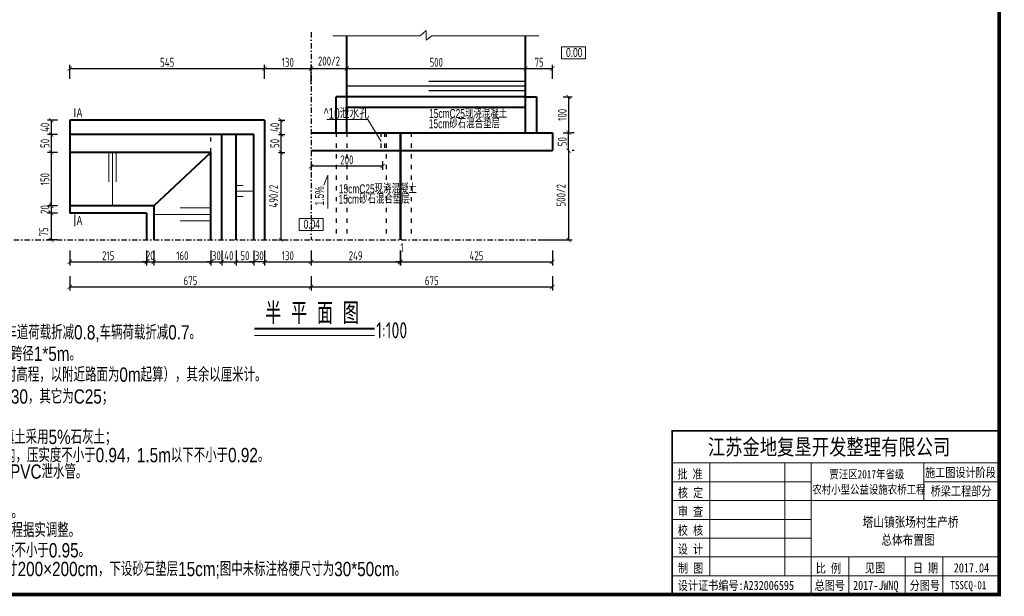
# Model space of a CAD drawing. Header units: inches. Extents: x 97745 to 142261, y 62673 to 100665.
# Tile 64 of 148: x 105162 to 107915, y 85965 to 87578. Entities that reach past the tile are written whole.
import ezdxf

# ---------------------------------------------------------------- set-up
doc = ezdxf.new("R2010")
doc.units = ezdxf.units.IN
doc.header["$MEASUREMENT"] = 0
doc.linetypes.add('ACAD_ISO03W100', pattern=[30, 12, -18])
doc.linetypes.add('DASHDOTX2', pattern=[2, 1, -0.5, 0, -0.5])
doc.layers.get('0').update_dxf_attribs({"lineweight": 15})
for name, color, linetype in [('1', 7, 'Continuous'), ('轴线', 3, 'DASHDOTX2'), ('配筋2', 2, 'Continuous')]:
    doc.layers.add(name, color=color, linetype=linetype)
for name, color, linetype, lineweight in [('BM1', 7, 'Continuous', 15), ('文字', 7, 'Continuous', 20), ('虚线', 2, 'ACAD_ISO03W100', 25), ('轮廓线', 1, 'Continuous', 40)]:
    doc.layers.add(name, color=color, linetype=linetype, lineweight=lineweight)
doc.styles.add('hz-e', font='hztxt_e.shx', dxfattribs={"width": 0.8, "height": 330, "bigfont": 'hztxt.shx'})
doc.styles.add('HZTXT', font='tssdeng.shx', dxfattribs={"width": 0.75, "bigfont": 'hztxt.shx'})
doc.styles.get("Standard").update_dxf_attribs({"font": 'hztxt_e.shx', "width": 0.7, "bigfont": 'hztxt.shx'})
doc.styles.add('图框', font='SIMFANG.TTF', dxfattribs={"width": 0.8, "height": 4})
doc.dimstyles.new('3', dxfattribs={"dimtxt": 25, "dimasz": 12, "dimexe": 10, "dimexo": 30, "dimgap": 5, "dimtad": 1, "dimdec": 0, "dimzin": 0, "dimdsep": 46, "dimtxsty": 'HZTXT', "dimblk": 'ARCHTICK', "dimcen": 0, "dimclrt": 7, "dimazin": 2, "dimtfac": 1, "dimtdec": 0, "dimtix": 1, "dimtmove": 2, "dimatfit": 3, "dimfxl": 250, "dimtolj": 1, "dimtzin": 0, "dimarcsym": 0})

# ---------------------------------------------------------------- blocks, each defined once
blk = doc.blocks.new('_ArchTick')
at = {"color": 0, "linetype": 'ByBlock', "const_width": 0.15}
blk.add_lwpolyline([(-0.5, -0.5), (0.5, 0.5)], dxfattribs=at)
blk = doc.blocks.new('*D202')
at = {"color": 0, "lineweight": -2, "transparency": 16777216}
for p, q in [((105301.8, 87411.7), (105301.8, 87450.9)), ((105301.8, 87440.9), (105846.8, 87440.9)), ((105846.8, 87411.7), (105846.8, 87450.9))]:
    blk.add_line(p, q, dxfattribs=at)
at = {"color": 0, "lineweight": -2, "transparency": 16777216, "xscale": 12, "yscale": 12, "zscale": 12, "rotation": 180}
blk.add_blockref('_ArchTick', (105301.8, 87440.9), dxfattribs=at)
at = {"color": 0, "lineweight": -2, "transparency": 16777216, "xscale": 12, "yscale": 12, "zscale": 12}
blk.add_blockref('_ArchTick', (105846.8, 87440.9), dxfattribs=at)
at = {"color": 7, "transparency": 16777216, "insert": (105574.3, 87458.4), "char_height": 25, "attachment_point": 5, "style": 'HZTXT'}
blk.add_mtext('\\A1;545', dxfattribs=at)
blk = doc.blocks.new('*D203')
at = {"color": 0, "lineweight": -2, "transparency": 16777216}
for p, q in [((105976.8, 87411.7), (105976.8, 87450.9)), ((105976.8, 87440.9), (106076.8, 87440.9)), ((106076.8, 87411.7), (106076.8, 87450.9))]:
    blk.add_line(p, q, dxfattribs=at)
at = {"color": 0, "lineweight": -2, "transparency": 16777216, "xscale": 12, "yscale": 12, "zscale": 12, "rotation": 180}
blk.add_blockref('_ArchTick', (105976.8, 87440.9), dxfattribs=at)
at = {"color": 0, "lineweight": -2, "transparency": 16777216, "xscale": 12, "yscale": 12, "zscale": 12}
blk.add_blockref('_ArchTick', (106076.8, 87440.9), dxfattribs=at)
at = {"color": 7, "transparency": 16777216, "insert": (106026.8, 87461.8), "char_height": 25, "attachment_point": 5, "style": 'HZTXT'}
blk.add_mtext('\\A1;200/2', dxfattribs=at)
blk = doc.blocks.new('*D204')
at = {"color": 0, "lineweight": -2, "transparency": 16777216}
for p, q in [((106076.8, 87411.7), (106076.8, 87450.9)), ((106076.8, 87440.9), (106576.8, 87440.9)), ((106576.8, 87411.7), (106576.8, 87450.9))]:
    blk.add_line(p, q, dxfattribs=at)
at = {"color": 0, "lineweight": -2, "transparency": 16777216, "xscale": 12, "yscale": 12, "zscale": 12, "rotation": 180}
blk.add_blockref('_ArchTick', (106076.8, 87440.9), dxfattribs=at)
at = {"color": 0, "lineweight": -2, "transparency": 16777216, "xscale": 12, "yscale": 12, "zscale": 12}
blk.add_blockref('_ArchTick', (106576.8, 87440.9), dxfattribs=at)
at = {"color": 7, "transparency": 16777216, "insert": (106326.8, 87458.4), "char_height": 25, "attachment_point": 5, "style": 'HZTXT'}
blk.add_mtext('\\A1;500', dxfattribs=at)
blk = doc.blocks.new('*D205')
at = {"color": 0, "lineweight": -2}
for p, q in [((105301.8, 86931.5), (105301.8, 86889.8)), ((105516.8, 86931.5), (105516.8, 86889.8)), ((105301.8, 86899.8), (105516.8, 86899.8))]:
    blk.add_line(p, q, dxfattribs=at)
at = {"color": 0, "lineweight": -2, "xscale": 12, "yscale": 12, "zscale": 12, "rotation": 180}
blk.add_blockref('_ArchTick', (105301.8, 86899.8), dxfattribs=at)
at = {"color": 0, "lineweight": -2, "xscale": 12, "yscale": 12, "zscale": 12}
blk.add_blockref('_ArchTick', (105516.8, 86899.8), dxfattribs=at)
at = {"color": 7, "insert": (105409.3, 86917.3), "char_height": 25, "attachment_point": 5, "style": 'HZTXT'}
blk.add_mtext('\\A1;215', dxfattribs=at)
blk = doc.blocks.new('*D206')
at = {"color": 0, "lineweight": -2}
for p, q in [((105516.8, 86931.5), (105516.8, 86889.8)), ((105536.8, 86931.5), (105536.8, 86889.8)), ((105516.8, 86899.8), (105504.8, 86899.8)), ((105516.8, 86899.8), (105536.8, 86899.8)), ((105536.8, 86899.8), (105548.8, 86899.8))]:
    blk.add_line(p, q, dxfattribs=at)
at = {"color": 0, "lineweight": -2, "xscale": 12, "yscale": 12, "zscale": 12}
blk.add_blockref('_ArchTick', (105516.8, 86899.8), dxfattribs=at)
at = {"color": 0, "lineweight": -2, "xscale": 12, "yscale": 12, "zscale": 12, "rotation": 180}
blk.add_blockref('_ArchTick', (105536.8, 86899.8), dxfattribs=at)
at = {"color": 7, "insert": (105526.8, 86917.3), "char_height": 25, "attachment_point": 5, "style": 'HZTXT'}
blk.add_mtext('\\A1;20', dxfattribs=at)
blk = doc.blocks.new('*D207')
at = {"color": 0, "lineweight": -2}
for p, q in [((105536.8, 86931.5), (105536.8, 86889.8)), ((105696.8, 86931.5), (105696.8, 86889.8)), ((105536.8, 86899.8), (105696.8, 86899.8))]:
    blk.add_line(p, q, dxfattribs=at)
at = {"color": 0, "lineweight": -2, "xscale": 12, "yscale": 12, "zscale": 12, "rotation": 180}
blk.add_blockref('_ArchTick', (105536.8, 86899.8), dxfattribs=at)
at = {"color": 0, "lineweight": -2, "xscale": 12, "yscale": 12, "zscale": 12}
blk.add_blockref('_ArchTick', (105696.8, 86899.8), dxfattribs=at)
at = {"color": 7, "insert": (105616.8, 86917.3), "char_height": 25, "attachment_point": 5, "style": 'HZTXT'}
blk.add_mtext('\\A1;160', dxfattribs=at)
blk = doc.blocks.new('*D228')
at = {"color": 0, "lineweight": -2, "transparency": 16777216}
for p, q in [((105696.8, 86931.5), (105696.8, 86889.8)), ((105726.8, 86931.5), (105726.8, 86889.8)), ((105696.8, 86899.8), (105684.8, 86899.8)), ((105696.8, 86899.8), (105726.8, 86899.8)), ((105726.8, 86899.8), (105738.8, 86899.8))]:
    blk.add_line(p, q, dxfattribs=at)
at = {"color": 0, "lineweight": -2, "transparency": 16777216, "xscale": 12, "yscale": 12, "zscale": 12}
blk.add_blockref('_ArchTick', (105696.8, 86899.8), dxfattribs=at)
at = {"color": 0, "lineweight": -2, "transparency": 16777216, "xscale": 12, "yscale": 12, "zscale": 12, "rotation": 180}
blk.add_blockref('_ArchTick', (105726.8, 86899.8), dxfattribs=at)
at = {"color": 7, "transparency": 16777216, "insert": (105711.8, 86917.3), "char_height": 25, "attachment_point": 5, "style": 'HZTXT'}
blk.add_mtext('\\A1;30', dxfattribs=at)
blk = doc.blocks.new('*D208')
at = {"color": 0, "lineweight": -2, "transparency": 16777216}
for p, q in [((105726.8, 86931.5), (105726.8, 86889.8)), ((105766.8, 86931.5), (105766.8, 86889.8)), ((105726.8, 86899.8), (105766.8, 86899.8))]:
    blk.add_line(p, q, dxfattribs=at)
at = {"color": 0, "lineweight": -2, "transparency": 16777216, "xscale": 12, "yscale": 12, "zscale": 12, "rotation": 180}
blk.add_blockref('_ArchTick', (105726.8, 86899.8), dxfattribs=at)
at = {"color": 0, "lineweight": -2, "transparency": 16777216, "xscale": 12, "yscale": 12, "zscale": 12}
blk.add_blockref('_ArchTick', (105766.8, 86899.8), dxfattribs=at)
at = {"color": 7, "transparency": 16777216, "insert": (105746.8, 86917.3), "char_height": 25, "attachment_point": 5, "style": 'HZTXT'}
blk.add_mtext('\\A1;40', dxfattribs=at)
blk = doc.blocks.new('*D229')
at = {"color": 0, "lineweight": -2, "transparency": 16777216}
for p, q in [((105766.8, 86931.5), (105766.8, 86889.8)), ((105816.8, 86931.5), (105816.8, 86889.8)), ((105766.8, 86899.8), (105816.8, 86899.8))]:
    blk.add_line(p, q, dxfattribs=at)
at = {"color": 0, "lineweight": -2, "transparency": 16777216, "xscale": 12, "yscale": 12, "zscale": 12, "rotation": 180}
blk.add_blockref('_ArchTick', (105766.8, 86899.8), dxfattribs=at)
at = {"color": 0, "lineweight": -2, "transparency": 16777216, "xscale": 12, "yscale": 12, "zscale": 12}
blk.add_blockref('_ArchTick', (105816.8, 86899.8), dxfattribs=at)
at = {"color": 7, "transparency": 16777216, "insert": (105791.8, 86917.3), "char_height": 25, "attachment_point": 5, "style": 'HZTXT'}
blk.add_mtext('\\A1;50', dxfattribs=at)
blk = doc.blocks.new('*D230')
at = {"color": 0, "lineweight": -2, "transparency": 16777216}
for p, q in [((106225.8, 86931.5), (106225.8, 86889.8)), ((106226.8, 86931.5), (106226.8, 86889.8)), ((106225.8, 86899.8), (106213.8, 86899.8)), ((106225.8, 86899.8), (106226.8, 86899.8)), ((106226.8, 86899.8), (106238.8, 86899.8))]:
    blk.add_line(p, q, dxfattribs=at)
at = {"color": 0, "lineweight": -2, "transparency": 16777216, "xscale": 12, "yscale": 12, "zscale": 12}
blk.add_blockref('_ArchTick', (106225.8, 86899.8), dxfattribs=at)
at = {"color": 0, "lineweight": -2, "transparency": 16777216, "xscale": 12, "yscale": 12, "zscale": 12, "rotation": 180}
blk.add_blockref('_ArchTick', (106226.8, 86899.8), dxfattribs=at)
at = {"color": 7, "transparency": 16777216, "insert": (106231.2, 86940.1), "char_height": 25, "attachment_point": 5, "style": 'HZTXT'}
blk.add_mtext('\\A1;1', dxfattribs=at)
blk = doc.blocks.new('*D231')
at = {"color": 0, "lineweight": -2, "transparency": 16777216}
for p, q in [((106226.8, 86931.5), (106226.8, 86889.8)), ((106651.8, 86931.5), (106651.8, 86889.8)), ((106226.8, 86899.8), (106651.8, 86899.8))]:
    blk.add_line(p, q, dxfattribs=at)
at = {"color": 0, "lineweight": -2, "transparency": 16777216, "xscale": 12, "yscale": 12, "zscale": 12, "rotation": 180}
blk.add_blockref('_ArchTick', (106226.8, 86899.8), dxfattribs=at)
at = {"color": 0, "lineweight": -2, "transparency": 16777216, "xscale": 12, "yscale": 12, "zscale": 12}
blk.add_blockref('_ArchTick', (106651.8, 86899.8), dxfattribs=at)
at = {"color": 7, "transparency": 16777216, "insert": (106439.3, 86917.3), "char_height": 25, "attachment_point": 5, "style": 'HZTXT'}
blk.add_mtext('\\A1;425', dxfattribs=at)
blk = doc.blocks.new('*D209')
at = {"color": 0, "lineweight": -2, "transparency": 16777216}
for p, q in [((105301.8, 86859.8), (105301.8, 86819.9)), ((105976.8, 86859.8), (105976.8, 86819.9)), ((105301.8, 86829.9), (105976.8, 86829.9))]:
    blk.add_line(p, q, dxfattribs=at)
at = {"color": 0, "lineweight": -2, "transparency": 16777216, "xscale": 12, "yscale": 12, "zscale": 12, "rotation": 180}
blk.add_blockref('_ArchTick', (105301.8, 86829.9), dxfattribs=at)
at = {"color": 0, "lineweight": -2, "transparency": 16777216, "xscale": 12, "yscale": 12, "zscale": 12}
blk.add_blockref('_ArchTick', (105976.8, 86829.9), dxfattribs=at)
at = {"color": 7, "transparency": 16777216, "insert": (105639.3, 86847.4), "char_height": 25, "attachment_point": 5, "style": 'HZTXT'}
blk.add_mtext('\\A1;675', dxfattribs=at)
blk = doc.blocks.new('*D210')
at = {"color": 0, "lineweight": -2, "transparency": 16777216}
for p, q in [((105976.8, 86859.8), (105976.8, 86819.9)), ((106651.8, 86859.8), (106651.8, 86819.9)), ((105976.8, 86829.9), (106651.8, 86829.9))]:
    blk.add_line(p, q, dxfattribs=at)
at = {"color": 0, "lineweight": -2, "transparency": 16777216, "xscale": 12, "yscale": 12, "zscale": 12, "rotation": 180}
blk.add_blockref('_ArchTick', (105976.8, 86829.9), dxfattribs=at)
at = {"color": 0, "lineweight": -2, "transparency": 16777216, "xscale": 12, "yscale": 12, "zscale": 12}
blk.add_blockref('_ArchTick', (106651.8, 86829.9), dxfattribs=at)
at = {"color": 7, "transparency": 16777216, "insert": (106314.3, 86847.4), "char_height": 25, "attachment_point": 5, "style": 'HZTXT'}
blk.add_mtext('\\A1;675', dxfattribs=at)
blk = doc.blocks.new('*D211')
at = {"color": 0, "lineweight": -2, "transparency": 16777216}
for p, q in [((105267.2, 87056.5), (105240, 87056.5)), ((105250, 87056.5), (105250, 87068.5)), ((105250, 87056.5), (105250, 87036.5)), ((105267.2, 87036.5), (105240, 87036.5)), ((105250, 87036.5), (105250, 87024.5))]:
    blk.add_line(p, q, dxfattribs=at)
at = {"color": 0, "lineweight": -2, "transparency": 16777216, "xscale": 12, "yscale": 12, "zscale": 12}
for p, rotation in [((105250, 87056.5), 270), ((105250, 87036.5), 90)]:
    blk.add_blockref('_ArchTick', p, dxfattribs=dict(at, rotation=rotation))
at = {"color": 7, "transparency": 16777216, "insert": (105232.5, 87046.5), "char_height": 25, "attachment_point": 5, "rotation": 90, "style": 'HZTXT'}
blk.add_mtext('\\A1;20', dxfattribs=at)
blk = doc.blocks.new('*D212')
at = {"color": 0, "lineweight": -2, "transparency": 16777216}
for p, q in [((105267.2, 87036.5), (105240, 87036.5)), ((105250, 87036.5), (105250, 86961.5)), ((105267.2, 86961.5), (105240, 86961.5))]:
    blk.add_line(p, q, dxfattribs=at)
at = {"color": 0, "lineweight": -2, "transparency": 16777216, "xscale": 12, "yscale": 12, "zscale": 12}
for p, rotation in [((105250, 87036.5), 90), ((105250, 86961.5), 270)]:
    blk.add_blockref('_ArchTick', p, dxfattribs=dict(at, rotation=rotation))
at = {"color": 7, "transparency": 16777216, "insert": (105229, 86984), "char_height": 25, "attachment_point": 5, "rotation": 90, "style": 'HZTXT'}
blk.add_mtext('\\A1;75', dxfattribs=at)
blk = doc.blocks.new('*D213')
at = {"color": 0, "lineweight": -2, "transparency": 16777216}
for p, q in [((106696.8, 87211.5), (106696.8, 87261.5)), ((106712.9, 87261.5), (106706.8, 87261.5)), ((106712.9, 87211.5), (106706.8, 87211.5))]:
    blk.add_line(p, q, dxfattribs=at)
at = {"color": 0, "lineweight": -2, "transparency": 16777216, "xscale": 12, "yscale": 12, "zscale": 12}
for p, rotation in [((106696.8, 87261.5), 90), ((106696.8, 87211.5), 270)]:
    blk.add_blockref('_ArchTick', p, dxfattribs=dict(at, rotation=rotation))
at = {"color": 7, "transparency": 16777216, "insert": (106679.3, 87236.5), "char_height": 25, "attachment_point": 5, "rotation": 90, "style": 'HZTXT'}
blk.add_mtext('\\A1;50', dxfattribs=at)
blk = doc.blocks.new('*D214')
at = {"color": 0, "lineweight": -2, "transparency": 16777216}
for p, q in [((105885.4, 87206.5), (105902.9, 87206.5)), ((105892.9, 86961.5), (105892.9, 87206.5)), ((105885.4, 86961.5), (105902.9, 86961.5))]:
    blk.add_line(p, q, dxfattribs=at)
at = {"color": 0, "lineweight": -2, "transparency": 16777216, "xscale": 12, "yscale": 12, "zscale": 12}
for p, rotation in [((105892.9, 87206.5), 90), ((105892.9, 86961.5), 270)]:
    blk.add_blockref('_ArchTick', p, dxfattribs=dict(at, rotation=rotation))
at = {"color": 7, "transparency": 16777216, "insert": (105872, 87084), "char_height": 25, "attachment_point": 5, "rotation": 90, "style": 'HZTXT'}
blk.add_mtext('\\A1;490/2', dxfattribs=at)
blk = doc.blocks.new('*D215')
at = {"color": 0, "lineweight": -2, "transparency": 16777216}
for p, q in [((105885.4, 87256.5), (105902.9, 87256.5)), ((105892.9, 87206.5), (105892.9, 87256.5)), ((105885.4, 87206.5), (105902.9, 87206.5))]:
    blk.add_line(p, q, dxfattribs=at)
at = {"color": 0, "lineweight": -2, "transparency": 16777216, "xscale": 12, "yscale": 12, "zscale": 12}
for p, rotation in [((105892.9, 87256.5), 90), ((105892.9, 87206.5), 270)]:
    blk.add_blockref('_ArchTick', p, dxfattribs=dict(at, rotation=rotation))
at = {"color": 7, "transparency": 16777216, "insert": (105875.4, 87231.5), "char_height": 25, "attachment_point": 5, "rotation": 90, "style": 'HZTXT'}
blk.add_mtext('\\A1;50', dxfattribs=at)
blk = doc.blocks.new('*D216')
at = {"color": 0, "lineweight": -2, "transparency": 16777216}
for p, q in [((105885.4, 87296.5), (105902.9, 87296.5)), ((105892.9, 87256.5), (105892.9, 87296.5)), ((105885.4, 87256.5), (105902.9, 87256.5))]:
    blk.add_line(p, q, dxfattribs=at)
at = {"color": 0, "lineweight": -2, "transparency": 16777216, "xscale": 12, "yscale": 12, "zscale": 12}
for p, rotation in [((105892.9, 87296.5), 90), ((105892.9, 87256.5), 270)]:
    blk.add_blockref('_ArchTick', p, dxfattribs=dict(at, rotation=rotation))
at = {"color": 7, "transparency": 16777216, "insert": (105875.4, 87276.5), "char_height": 25, "attachment_point": 5, "rotation": 90, "style": 'HZTXT'}
blk.add_mtext('\\A1;40', dxfattribs=at)
blk = doc.blocks.new('*D217')
at = {"color": 0, "lineweight": -2, "transparency": 16777216}
for p, q in [((106696.8, 87211.5), (106696.8, 86961.5)), ((106712.9, 87211.5), (106706.8, 87211.5)), ((106612.9, 86961.5), (106706.8, 86961.5))]:
    blk.add_line(p, q, dxfattribs=at)
at = {"color": 0, "lineweight": -2, "transparency": 16777216, "xscale": 12, "yscale": 12, "zscale": 12}
for p, rotation in [((106696.8, 87211.5), 90), ((106696.8, 86961.5), 270)]:
    blk.add_blockref('_ArchTick', p, dxfattribs=dict(at, rotation=rotation))
at = {"color": 7, "transparency": 16777216, "insert": (106675.9, 87086.5), "char_height": 25, "attachment_point": 5, "rotation": 90, "style": 'HZTXT'}
blk.add_mtext('\\A1;500/2', dxfattribs=at)
blk = doc.blocks.new('*D218')
at = {"color": 0, "lineweight": -2, "transparency": 16777216}
for p, q in [((106576.8, 87411.7), (106576.8, 87450.9)), ((106576.8, 87440.9), (106651.8, 87440.9)), ((106651.8, 87411.7), (106651.8, 87450.9))]:
    blk.add_line(p, q, dxfattribs=at)
at = {"color": 0, "lineweight": -2, "transparency": 16777216, "xscale": 12, "yscale": 12, "zscale": 12, "rotation": 180}
blk.add_blockref('_ArchTick', (106576.8, 87440.9), dxfattribs=at)
at = {"color": 0, "lineweight": -2, "transparency": 16777216, "xscale": 12, "yscale": 12, "zscale": 12}
blk.add_blockref('_ArchTick', (106651.8, 87440.9), dxfattribs=at)
at = {"color": 7, "transparency": 16777216, "insert": (106614.3, 87458.4), "char_height": 25, "attachment_point": 5, "style": 'HZTXT'}
blk.add_mtext('\\A1;75', dxfattribs=at)
blk = doc.blocks.new('*D156')
at = {"color": 0, "lineweight": -2, "transparency": 16777216}
for p, q in [((105976.8, 87181.5), (105976.8, 87157.9)), ((106176.8, 87181.5), (106176.8, 87157.9)), ((106176.8, 87167.9), (105976.8, 87167.9))]:
    blk.add_line(p, q, dxfattribs=at)
at = {"color": 0, "lineweight": -2, "transparency": 16777216, "xscale": 12, "yscale": 12, "zscale": 12, "rotation": 180}
blk.add_blockref('_ArchTick', (105976.8, 87167.9), dxfattribs=at)
at = {"color": 0, "lineweight": -2, "transparency": 16777216, "xscale": 12, "yscale": 12, "zscale": 12}
blk.add_blockref('_ArchTick', (106176.8, 87167.9), dxfattribs=at)
at = {"color": 7, "transparency": 16777216, "insert": (106076.8, 87185.4), "char_height": 25, "attachment_point": 5, "style": 'HZTXT'}
blk.add_mtext('\\A1;200', dxfattribs=at)
blk = doc.blocks.new('*D158')
at = {"color": 0, "lineweight": -2, "transparency": 16777216}
for p, q in [((105976.8, 86931.5), (105976.8, 86889.8)), ((106225.8, 86931.5), (106225.8, 86889.8)), ((105976.8, 86899.8), (106225.8, 86899.8))]:
    blk.add_line(p, q, dxfattribs=at)
at = {"color": 0, "lineweight": -2, "transparency": 16777216, "xscale": 12, "yscale": 12, "zscale": 12, "rotation": 180}
blk.add_blockref('_ArchTick', (105976.8, 86899.8), dxfattribs=at)
at = {"color": 0, "lineweight": -2, "transparency": 16777216, "xscale": 12, "yscale": 12, "zscale": 12}
blk.add_blockref('_ArchTick', (106225.8, 86899.8), dxfattribs=at)
at = {"color": 7, "transparency": 16777216, "insert": (106101.3, 86917.3), "char_height": 25, "attachment_point": 5, "style": 'HZTXT'}
blk.add_mtext('\\A1;249', dxfattribs=at)
blk = doc.blocks.new('*D159')
at = {"color": 0, "lineweight": -2, "transparency": 16777216}
for p, q in [((105846.8, 87411.7), (105846.8, 87450.9)), ((105846.8, 87440.9), (105976.8, 87440.9)), ((105976.8, 87398.5), (105976.8, 87450.9))]:
    blk.add_line(p, q, dxfattribs=at)
at = {"color": 0, "lineweight": -2, "transparency": 16777216, "xscale": 12, "yscale": 12, "zscale": 12, "rotation": 180}
blk.add_blockref('_ArchTick', (105846.8, 87440.9), dxfattribs=at)
at = {"color": 0, "lineweight": -2, "transparency": 16777216, "xscale": 12, "yscale": 12, "zscale": 12}
blk.add_blockref('_ArchTick', (105976.8, 87440.9), dxfattribs=at)
at = {"color": 7, "transparency": 16777216, "insert": (105911.8, 87458.4), "char_height": 25, "attachment_point": 5, "style": 'HZTXT'}
blk.add_mtext('\\A1;130', dxfattribs=at)
blk = doc.blocks.new('*D160')
at = {"color": 0, "lineweight": -2, "transparency": 16777216}
for p, q in [((105846.8, 86931.5), (105846.8, 86889.8)), ((105976.8, 86931.5), (105976.8, 86889.8)), ((105846.8, 86899.8), (105976.8, 86899.8))]:
    blk.add_line(p, q, dxfattribs=at)
at = {"color": 0, "lineweight": -2, "transparency": 16777216, "xscale": 12, "yscale": 12, "zscale": 12, "rotation": 180}
blk.add_blockref('_ArchTick', (105846.8, 86899.8), dxfattribs=at)
at = {"color": 0, "lineweight": -2, "transparency": 16777216, "xscale": 12, "yscale": 12, "zscale": 12}
blk.add_blockref('_ArchTick', (105976.8, 86899.8), dxfattribs=at)
at = {"color": 7, "transparency": 16777216, "insert": (105911.8, 86917.3), "char_height": 25, "attachment_point": 5, "style": 'HZTXT'}
blk.add_mtext('\\A1;130', dxfattribs=at)
blk = doc.blocks.new('*D162')
at = {"color": 0, "lineweight": -2, "transparency": 16777216}
for p, q in [((105267.2, 87256.5), (105240, 87256.5)), ((105250, 87256.5), (105250, 87206.5)), ((105267.2, 87206.5), (105240, 87206.5))]:
    blk.add_line(p, q, dxfattribs=at)
at = {"color": 0, "lineweight": -2, "transparency": 16777216, "xscale": 12, "yscale": 12, "zscale": 12}
for p, rotation in [((105250, 87256.5), 90), ((105250, 87206.5), 270)]:
    blk.add_blockref('_ArchTick', p, dxfattribs=dict(at, rotation=rotation))
at = {"color": 7, "transparency": 16777216, "insert": (105232.5, 87231.5), "char_height": 25, "attachment_point": 5, "rotation": 90, "style": 'HZTXT'}
blk.add_mtext('\\A1;50', dxfattribs=at)
blk = doc.blocks.new('*D163')
at = {"color": 0, "lineweight": -2, "transparency": 16777216}
for p, q in [((105267.2, 87296.5), (105240, 87296.5)), ((105250, 87296.5), (105250, 87256.5)), ((105267.2, 87256.5), (105240, 87256.5))]:
    blk.add_line(p, q, dxfattribs=at)
at = {"color": 0, "lineweight": -2, "transparency": 16777216, "xscale": 12, "yscale": 12, "zscale": 12}
for p, rotation in [((105250, 87296.5), 90), ((105250, 87256.5), 270)]:
    blk.add_blockref('_ArchTick', p, dxfattribs=dict(at, rotation=rotation))
at = {"color": 7, "transparency": 16777216, "insert": (105232.5, 87276.5), "char_height": 25, "attachment_point": 5, "rotation": 90, "style": 'HZTXT'}
blk.add_mtext('\\A1;40', dxfattribs=at)
blk = doc.blocks.new('*D172')
at = {"color": 0, "lineweight": -2, "transparency": 16777216}
for p, q in [((105267.2, 87206.5), (105240, 87206.5)), ((105250, 87206.5), (105250, 87056.5)), ((105267.2, 87056.5), (105240, 87056.5))]:
    blk.add_line(p, q, dxfattribs=at)
at = {"color": 0, "lineweight": -2, "transparency": 16777216, "xscale": 12, "yscale": 12, "zscale": 12}
for p, rotation in [((105250, 87206.5), 90), ((105250, 87056.5), 270)]:
    blk.add_blockref('_ArchTick', p, dxfattribs=dict(at, rotation=rotation))
at = {"color": 7, "transparency": 16777216, "insert": (105232.5, 87131.5), "char_height": 25, "attachment_point": 5, "rotation": 90, "style": 'HZTXT'}
blk.add_mtext('\\A1;150', dxfattribs=at)
blk = doc.blocks.new('*D180')
at = {"color": 0, "lineweight": -2, "transparency": 16777216}
for p, q in [((105816.8, 86931.5), (105816.8, 86889.8)), ((105846.8, 86931.5), (105846.8, 86889.8)), ((105816.8, 86899.8), (105804.8, 86899.8)), ((105846.8, 86899.8), (105816.8, 86899.8)), ((105846.8, 86899.8), (105858.8, 86899.8))]:
    blk.add_line(p, q, dxfattribs=at)
at = {"color": 0, "lineweight": -2, "transparency": 16777216, "xscale": 12, "yscale": 12, "zscale": 12}
blk.add_blockref('_ArchTick', (105816.8, 86899.8), dxfattribs=at)
at = {"color": 0, "lineweight": -2, "transparency": 16777216, "xscale": 12, "yscale": 12, "zscale": 12, "rotation": 180}
blk.add_blockref('_ArchTick', (105846.8, 86899.8), dxfattribs=at)
at = {"color": 7, "transparency": 16777216, "insert": (105831.8, 86917.3), "char_height": 25, "attachment_point": 5, "style": 'HZTXT'}
blk.add_mtext('\\A1;30', dxfattribs=at)
blk = doc.blocks.new('*D550')
at = {"color": 0, "lineweight": -2}
for p, q in [((106681.8, 87361.5), (106706.8, 87361.5)), ((106696.8, 87361.5), (106696.8, 87261.5)), ((106681.8, 87261.5), (106706.8, 87261.5))]:
    blk.add_line(p, q, dxfattribs=at)
at = {"color": 0, "lineweight": -2, "xscale": 12, "yscale": 12, "zscale": 12}
for p, rotation in [((106696.8, 87361.5), 90), ((106696.8, 87261.5), 270)]:
    blk.add_blockref('_ArchTick', p, dxfattribs=dict(at, rotation=rotation))
at = {"color": 7, "insert": (106679.3, 87311.5), "char_height": 25, "attachment_point": 5, "rotation": 90, "style": 'HZTXT'}
blk.add_mtext('\\A1;100', dxfattribs=at)

msp = doc.modelspace()

# ---------------------------------------------------------------- linework, layer by layer
for p, q in [((106281.931, 87532.636), (106298.26, 87547.598)), ((106298.26, 87547.598), (106298.26, 87520.23)), ((106037.293, 87532.636), (106281.931, 87532.636)), ((106298.26, 87520.23), (106314.628, 87532.636)), ((106314.628, 87532.636), (106613.32, 87532.636)), ((105315.919, 87305.427), (105315.919, 87328.739)), ((106135.27, 87298.517), (106020.863, 87298.517)), ((106172.362, 87236.491), (106135.27, 87298.517)), ((105411.279, 87206.491), (105411.279, 87124.024)), ((105421.35, 87206.491), (105421.35, 87056.491)), ((105431.421, 87206.491), (105431.421, 87124.024)), ((106023.439, 87142.951), (106012.775, 87114.262)), ((106023.439, 87142.951), (106023.439, 87049.247)), ((105766.826, 87113.313), (105786.826, 87113.313)), ((105766.826, 87098.313), (105816.826, 87098.313)), ((105766.826, 87083.313), (105786.826, 87083.313)), ((105696.826, 87051.674), (105610.941, 87051.674)), ((105315.919, 87000.315), (105315.919, 87032.467)), ((105536.826, 87032.656), (105696.826, 87032.656)), ((105696.826, 87014.712), (105610.941, 87014.712))]:
    msp.add_line(p, q)
at = {"lineweight": -3}
for p, q in [((106576.826, 87404.372), (106305.752, 87404.372)), ((106576.826, 87391.33), (106076.826, 87391.33)), ((106576.826, 87378.91), (106305.752, 87378.91))]:
    msp.add_line(p, q, dxfattribs=at)
at = {"ltscale": 2}
msp.add_line((105818.44, 86694.295), (106154.282, 86694.295), dxfattribs=at)
for points in [[(106677.316, 87501.975), (106744.196, 87501.975), (106744.196, 87468.324), (106677.316, 87468.324)], [(105943.386, 87021.543), (106010.266, 87021.543), (106010.266, 86987.893), (105943.386, 86987.893)]]:
    msp.add_lwpolyline(points, close=True)
at = {"layer": 'BM1', "color": 0, "linetype": 'Continuous'}
for p, q in [((106986.459, 86427.619), (107901.103, 86427.619)), ((106986.459, 86427.619), (106986.459, 85969.546)), ((106986.459, 85969.546), (106986.459, 86427.619)), ((106986.459, 86337.506), (107901.103, 86337.506)), ((107091.59, 86022.112), (107091.59, 86337.506)), ((107301.853, 86337.506), (107301.853, 86022.112)), ((107375.445, 86337.506), (107375.445, 85969.546)), ((107690.84, 86232.375), (107690.84, 86337.506)), ((106986.459, 86284.941), (107375.445, 86284.941)), ((107690.84, 86284.941), (107901.103, 86284.941)), ((106986.459, 86232.375), (107901.103, 86232.375)), ((106986.459, 86179.809), (107375.445, 86179.809)), ((106986.459, 86127.243), (107375.445, 86127.243)), ((106986.459, 86074.678), (107901.103, 86074.678)), ((107480.577, 86074.678), (107480.577, 85969.546)), ((107638.274, 86074.678), (107638.274, 85969.546)), ((107743.406, 86074.678), (107743.406, 86022.112)), ((107743.406, 85969.546), (107743.406, 86074.678)), ((106986.459, 86022.112), (107901.103, 86022.112))]:
    msp.add_line(p, q, dxfattribs=at)
at = {"layer": 'BM1', "color": 0, "linetype": 'Continuous', "const_width": 9.999}
msp.add_lwpolyline([(103876.114, 85969.546), (103876.114, 88839.553), (107901.103, 88839.553), (107901.103, 85969.546)], close=True, dxfattribs=at)
at = {"layer": 'BM1', "color": 0, "linetype": 'Continuous', "const_width": 5.257}
msp.add_lwpolyline([(107901.103, 86427.619), (106986.459, 86427.619), (106986.459, 85969.546)], dxfattribs=at)
at = {"layer": '虚线'}
for p, q in [((105696.826, 87206.491), (105696.826, 87256.491)), ((106046.826, 87261.491), (106046.826, 86961.491)), ((106076.826, 87261.491), (106076.826, 86961.491)), ((106171.826, 87261.491), (106171.826, 87211.491)), ((106181.826, 87261.491), (106181.826, 87211.491)), ((106186.826, 87261.491), (106186.826, 86961.491)), ((106256.826, 87261.491), (106256.826, 86961.491))]:
    msp.add_line(p, q, dxfattribs=at)
at = {"layer": '轮廓线'}
for p, q in [((106076.826, 87261.491), (106076.826, 87532.636)), ((106576.826, 87261.491), (106576.826, 87532.636)), ((106176.826, 87361.491), (106046.826, 87361.491)), ((106046.826, 87261.491), (106046.826, 87361.491)), ((106576.826, 87361.491), (106176.826, 87361.491)), ((106576.826, 87361.491), (106606.826, 87361.491)), ((106606.826, 87361.491), (106606.826, 87261.491)), ((106576.826, 87331.491), (106076.826, 87331.491)), ((105846.826, 87296.491), (105301.826, 87296.491)), ((105301.826, 87296.491), (105301.826, 87036.491)), ((105846.826, 87296.491), (105846.826, 86961.491)), ((105816.826, 87256.491), (105301.826, 87256.491)), ((105726.826, 86961.491), (105726.826, 87256.491)), ((105766.826, 86961.491), (105766.826, 87256.491)), ((105816.826, 86961.491), (105816.826, 87256.491)), ((105977.826, 87261.491), (106225.826, 87261.491)), ((106225.826, 87261.491), (106225.826, 86961.491)), ((106226.826, 87261.491), (106651.826, 87261.491)), ((106226.826, 87261.491), (106226.826, 86961.491)), ((106651.826, 87261.491), (106651.826, 87211.491)), ((105977.826, 87211.491), (106225.826, 87211.491)), ((106226.826, 87211.491), (106651.826, 87211.491)), ((105696.826, 87206.491), (105301.826, 87206.491)), ((105696.826, 87206.491), (105536.826, 87056.491)), ((105696.826, 86961.491), (105696.826, 87206.491)), ((105536.826, 87056.491), (105301.826, 87056.491)), ((105536.826, 87056.491), (105536.826, 86961.491)), ((105516.826, 87036.491), (105301.826, 87036.491)), ((105516.826, 87036.491), (105516.826, 86961.491))]:
    msp.add_line(p, q, dxfattribs=at)
at = {"layer": '轮廓线', "ltscale": 2}
msp.add_line((105818.44, 86713.567), (106154.282, 86713.567), dxfattribs=at)
at = {"layer": '轴线', "ltscale": 15}
for p, q in [((105976.826, 87542.378), (105976.826, 86961.491)), ((105145.316, 86961.491), (106681.394, 86961.491))]:
    msp.add_line(p, q, dxfattribs=at)

# ---------------------------------------------------------------- texts
at = {"width": 0.7}
for s, p in [('0.00', (106689.876, 87473.338)), ('A', (105321.231, 87304.88)), ('15cmC25现浇混凝土', (106306.812, 87302.721)), ('15cm砂石混合垫层', (106306.064, 87274.042)), ('15cmC25现浇混凝土', (106054.428, 87091.821)), ('15cm砂石混合垫层', (106053.681, 87063.141)), ('A', (105321.231, 87003.546)), ('0.04', (105955.946, 86992.907))]:
    msp.add_text(s, height=25, dxfattribs=at).set_placement(p)
at = {"style": 'hz-e', "width": 0.8}
for s, p in [('1、设计荷载标准为公路Ⅱ级折减,车道荷载折减0.8,车辆荷载折减0.7。', (104638.198, 86682.979)), ('2、该桥面宽为净5.0+2*0.5m，跨径1*5m。', (104637.442, 86623.118)), ('3、图中尺寸单位:高程以米计（相对高程，以附近路面为0m起算），其余以厘米计。', (104636.893, 86564.798)), ('4、材料等级：桥面板及铺装层为C30，其它为C25；', (104634.634, 86503.478)), ('5、混凝土路面以下80cm桥台回填土采用5%%%石灰土；', (104634.142, 86390.344)), ('回填土要分层夯实，0~1.5m内，压实度不小于0.94，1.5m以下不小于0.92。', (104686.361, 86339.605)), ('6、桥面两侧设置%%c10cm@400PVC泄水管。', (104634.479, 86293.462)), ('8、本桥采用花板栏杆，具体见详图。', (104635.124, 86182.273)), ('9、该桥应与两端道路顺接，桥面高程据实调整。', (104635.124, 86129.85)), ('10、基础下换填级配碎石，压实系数不小于0.95。', (104619.811, 86073.358)), ('11、砼护坡厚15cm，最大分块尺寸200×200cm，下设砂石垫层15cm;图中未标注格梗尺寸为30*50cm。', (104619.811, 86020.999))]:
    msp.add_text(s, height=40, dxfattribs=at).set_placement(p)
at = {"lineweight": -3, "insert": (105987.462, 87057.745), "char_height": 25, "width": 345.38, "attachment_point": 1, "rotation": 90}
msp.add_mtext('1.5%', dxfattribs=at)
at = {"layer": '1', "color": 7, "linetype": 'Continuous', "style": '图框', "width": 0.8}
for s, height, p in [('江苏金地复垦开发整理有限公司 ', 44.4121, (107086.266, 86360.106)), ('批 准', 25.9071, (107001.178, 86293.839)), ('贾汪区2017年省级', 23.5519, (107426.158, 86294.173)), ('核 定', 25.9071, (107002.501, 86241.545)), ('农村小型公益设施农桥工程', 23.55187, (107378.436, 86251.566)), ('审 查', 25.9071, (107002.501, 86188.979)), ('校 核', 25.9071, (107002.501, 86136.414)), ('设 计', 25.9071, (107002.501, 86083.848)), ('制 图', 25.9071, (107002.842, 86030.554)), ('比 例', 25.9071, (107388.262, 86030.277)), ('见图', 25.9071, (107525.583, 86031.199)), ('日 期', 25.9071, (107659.573, 86031.199)), ('2017.04', 25.9071, (107774.165, 86031.199)), ('设计证书编号:A232006595 ', 25.90706, (107002.517, 85982.076)), ('总图号', 25.9071, (107384.858, 85982.229)), ('2017-JWNQ', 25.9071, (107492.606, 85982.229)), ('分图号', 25.9071, (107650.864, 85982.229))]:
    msp.add_text(s, height=height, dxfattribs=at).set_placement(p)
at = {"layer": '1', "color": 7, "linetype": 'Continuous', "char_height": 25.9071, "width": 215.18175, "attachment_point": 5, "style": '图框'}
for s, insert in [('施工图设计阶段', (107792.843, 86309.69)), ('桥梁工程部分', (107794.362, 86257.601))]:
    msp.add_mtext(s, dxfattribs=dict(at, insert=insert))
at = {"layer": 'BM1', "color": 0, "linetype": 'Continuous', "style": '图框', "width": 0.8}
msp.add_text('TSSCQ-01', height=23, dxfattribs=at).set_placement((107764.97, 85984.451))
at = {"layer": '文字', "style": 'HZTXT', "width": 0.75}
for s, height, p in [(' 半 平 面 图', 60, (105821.151, 86726.338)), ('1:100', 45, (106158.873, 86686.237))]:
    msp.add_text(s, height=height, dxfattribs=at).set_placement(p)
at = {"layer": '文字', "linetype": 'Continuous', "style": '图框', "width": 0.8}
for s, p in [('塔山镇张场村生产桥', (107519.372, 86158.936)), ('总体布置图', (107571.8, 86108.927))]:
    msp.add_text(s, height=27.2755, dxfattribs=at).set_placement(p)
at = {"layer": '配筋2', "width": 0.7}
msp.add_text('^ 10泄水孔', height=30, dxfattribs=at).set_placement((106012.419, 87300.552))

# ---------------------------------------------------------------- dimensions: what is measured, and where the dimension line sits
for base, p1, p2, picture, middle in [((105846.826, 87440.892), (105301.826, 87381.674), (105846.826, 87381.674), '*D202', (105574.326, 87458.392)), ((105976.826, 87440.892), (105846.826, 87381.674), (105976.826, 87368.479), '*D159', (105911.826, 87458.392)), ((106576.826, 87440.892), (106076.826, 87381.674), (106576.826, 87381.674), '*D204', (106326.826, 87458.392)), ((106651.826, 87440.892), (106576.826, 87381.674), (106651.826, 87381.674), '*D218', (106614.326, 87458.392)), ((105976.826, 87167.934), (106176.826, 87211.491), (105976.826, 87211.491), '*D156', (106076.826, 87185.434)), ((105516.826, 86899.795), (105301.826, 86961.491), (105516.826, 86961.491), '*D205', (105409.326, 86917.295)), ((105536.826, 86899.795), (105516.826, 86961.491), (105536.826, 86961.491), '*D206', (105526.826, 86917.295)), ((105696.826, 86899.795), (105536.826, 86961.491), (105696.826, 86961.491), '*D207', (105616.826, 86917.295)), ((105726.826, 86899.795), (105696.826, 86961.491), (105726.826, 86961.491), '*D228', (105711.826, 86917.295)), ((105766.826, 86899.795), (105726.826, 86961.491), (105766.826, 86961.491), '*D208', (105746.826, 86917.295)), ((105816.826, 86899.795), (105766.826, 86961.491), (105816.826, 86961.491), '*D229', (105791.826, 86917.295)), ((105976.826, 86899.795), (105846.826, 86961.491), (105976.826, 86961.491), '*D160', (105911.826, 86917.295)), ((106225.826, 86899.795), (105976.826, 86961.491), (106225.826, 86961.491), '*D158', (106101.326, 86917.295)), ((106651.826, 86899.795), (106226.826, 86961.491), (106651.826, 86961.491), '*D231', (106439.326, 86917.295)), ((105976.826, 86829.883), (105301.826, 86889.795), (105976.826, 86889.795), '*D209', (105639.326, 86847.383)), ((106651.826, 86829.883), (105976.826, 86889.795), (106651.826, 86889.795), '*D210', (106314.326, 86847.383))]:
    dim = msp.add_linear_dim(base=base, p1=p1, p2=p2, dimstyle='3')
    dim.commit()
    dim.dimension.update_dxf_attribs({"geometry": picture, "text_midpoint": middle})
dim = msp.add_linear_dim(base=(106076.826, 87440.892), p1=(105976.826, 87381.674), p2=(106076.826, 87381.674), text='<>/2', dimstyle='3', override={"dimlfac": 2})
dim.commit()
dim.dimension.update_dxf_attribs({"geometry": '*D203', "text_midpoint": (106026.826, 87461.757)})
for base, p1, p2, angle, picture, middle in [((106696.75, 87261.491), (106651.826, 87361.491), (106651.826, 87261.491), 90, '*D550', (106679.25, 87311.491)), ((105250.006, 87256.491), (105297.169, 87296.491), (105297.169, 87256.491), 90, '*D163', (105232.506, 87276.491)), ((105892.885, 87296.491), (105855.423, 87256.491), (105855.423, 87296.491), 90, '*D216', (105875.385, 87276.491)), ((105250.006, 87206.491), (105297.169, 87256.491), (105297.169, 87206.491), 90, '*D162', (105232.506, 87231.491)), ((105892.885, 87256.491), (105855.423, 87206.491), (105855.423, 87256.491), 90, '*D215', (105875.385, 87231.491)), ((106696.75, 87261.491), (106682.854, 87211.491), (106682.854, 87261.491), 90, '*D213', (106679.25, 87236.491)), ((105250.006, 87056.491), (105297.169, 87206.491), (105297.169, 87056.491), 90, '*D172', (105232.506, 87131.491)), ((105250.006, 87036.491), (105297.169, 87056.491), (105297.169, 87036.491), 90, '*D211', (105232.506, 87046.491)), ((105816.826, 86899.795), (105846.826, 86961.491), (105816.826, 86961.491), 180, '*D180', (105831.826, 86917.295))]:
    dim = msp.add_linear_dim(base=base, p1=p1, p2=p2, angle=angle, dimstyle='3')
    dim.commit()
    dim.dimension.update_dxf_attribs({"geometry": picture, "text_midpoint": middle})
for base, p1, p2, picture, middle in [((105892.885, 87206.491), (105855.423, 86961.491), (105855.423, 87206.491), '*D214', (105872.02, 87083.991)), ((106696.75, 86961.491), (106682.854, 87211.491), (106582.854, 86961.491), '*D217', (106675.885, 87086.491))]:
    dim = msp.add_linear_dim(base=base, p1=p1, p2=p2, angle=90, text='<>/2', dimstyle='3', override={"dimlfac": 2})
    dim.commit()
    dim.dimension.update_dxf_attribs({"geometry": picture, "text_midpoint": middle})
dim = msp.add_linear_dim(base=(105250.006, 86961.491), p1=(105297.169, 87036.491), p2=(105297.169, 86961.491), angle=90, dimstyle='3')
dim.commit()
dim.dimension.update_dxf_attribs({"geometry": '*D212', "text_midpoint": (105229.023, 86983.991), "dimtype": 160})
dim = msp.add_linear_dim(base=(106226.826, 86899.795), p1=(106225.826, 86961.491), p2=(106226.826, 86961.491), dimstyle='3')
dim.commit()
dim.dimension.update_dxf_attribs({"geometry": '*D230', "text_midpoint": (106231.242, 86940.15), "dimtype": 160})

doc.saveas('drawing.dxf')
